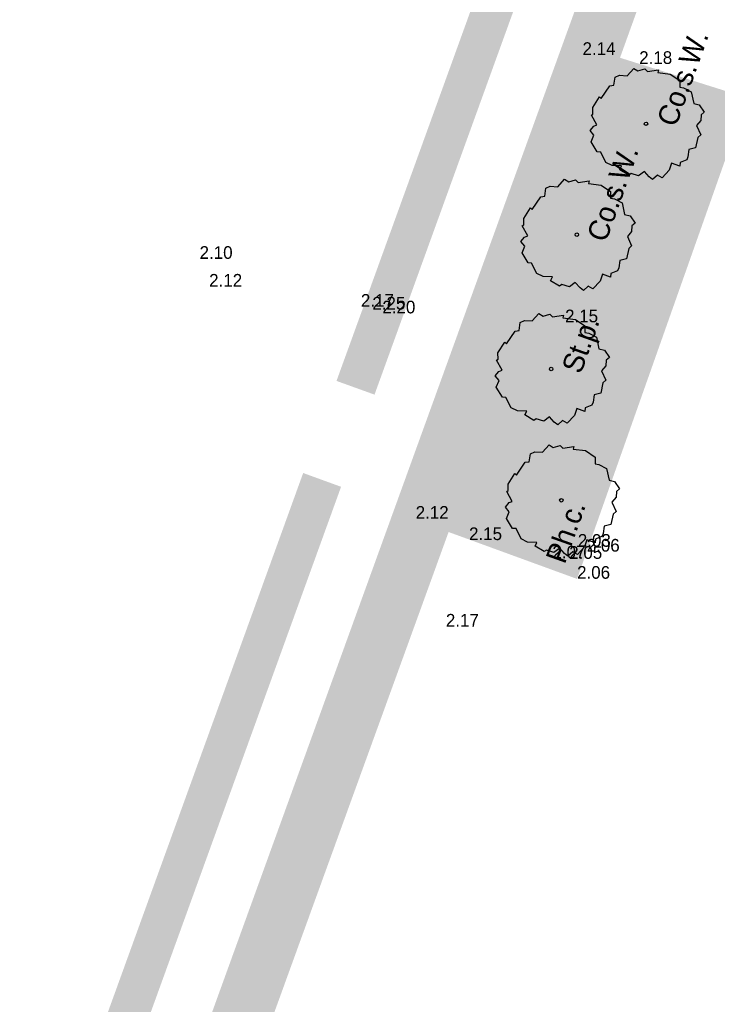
# Model space of a CAD drawing. Header units: metres. Extents: x 132707 to 140183, y 449708 to 457222.
# Tile 22 of 29: x 136688 to 136700, y 454143 to 454160. Entities that reach past the tile are written whole.
import ezdxf

# ---------------------------------------------------------------- set-up
doc = ezdxf.new("R2010")
doc.units = ezdxf.units.M
for name, color, linetype in [('-DR-bs-txt-hoogtemaat', 253, 'Continuous'), ('-DR-nw-gr-solitaire heester', 96, 'Continuous'), ('-DR-nw-gr-text', 2, 'Continuous')]:
    doc.layers.add(name, color=color, linetype=linetype)
doc.layers.add('-DR-nw-gr-arc-gras', color=7, linetype='Continuous', true_color=0x8ebf73)
doc.styles.add('Drong', font='txt', dxfattribs={"height": 1.8})
pattern_1 = [(115.335625, (136636.36562, 453727.95952), (-0.335521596, -0.158855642), [0.09, -0.2812275]), (205.335625, (136636.36562, 453727.95952), (0.158855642, -0.335521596), [0.09, -0.2812275])]

# ---------------------------------------------------------------- blocks, each defined once
blk = doc.blocks.new('Solitaire heester')
blk.add_lwpolyline([(-1.738, -4.391), (-2.166, -3.928), (-2.484, -4.007), (-2.465, -3.244), (-3.109, -3.265), (-3.941, -2.905), (-3.868, -2.452), (-4.36, -2.18), (-4.239, -1.823), (-3.951, -1.284), (-4.466, -0.924), (-4.503, -0.249), (-4.693, -0.105), (-4.523, 0.792), (-4.166, 0.751), (-4.409, 1.522), (-4.335, 2.134), (-3.641, 2.854), (-3.727, 3.148), (-3.089, 3.94), (-2.461, 3.914), (-2.205, 4.358), (-1.729, 4.197), (-1.539, 3.974), (-0.893, 4.711), (-0.766, 4.615), (-0.249, 4.811), (0.839, 4.577), (0.75, 4.394), (2.044, 4.064), (2.202, 3.745), (2.886, 3.886), (3.186, 3.598), (3.367, 2.954), (4.16, 2.633), (4.071, 2.213), (4.434, 1.719), (4.306, 1.417), (4.764, 0.573), (4.517, 0.55), (4.767, -0.515), (4.517, -1.491), (3.976, -1.68), (4.023, -2.014), (3.933, -2.752), (3.056, -3.305), (3.102, -3.798), (2.655, -4.416), (2.346, -4.232), (1.877, -4.365), (1.329, -4.18), (0.699, -4.79), (0.406, -4.637), (-0.508, -4.753), (-0.848, -4.267), (-1.476, -4.4), (-1.738, -4.391)])
blk.add_circle((0, 0), 0.15)

msp = doc.modelspace()

# ---------------------------------------------------------------- hatches: boundary and pattern name
at = {"layer": '-DR-nw-gr-arc-gras', "transparency": 33554687}
h = msp.add_hatch(dxfattribs=at)
h.set_pattern_fill('AGR-BOLLEN', color=256, scale=0.15, pattern_type=2)
h.set_pattern_definition(pattern_1)
edge = h.paths.add_edge_path()
edge.add_arc((11815580.016, -3784284.907), 12424198.771, 160.0566581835, 160.0569484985, ccw=False)
edge.add_line((136455.782, 453494.254), (136455.124, 453494.493))
edge.add_line((136455.124, 453494.493), (136433.813, 453435.768))
edge.add_line((136433.813, 453435.768), (136432.179, 453431.255))
edge.add_line((136432.179, 453431.255), (136431.678, 453429.87))
edge.add_line((136431.678, 453429.87), (136432.336, 453429.631))
edge.add_line((136432.336, 453429.631), (136434.309, 453435.077))
h = msp.add_hatch(dxfattribs=at)
h.set_pattern_fill('AGR-BOLLEN', color=256, scale=0.15, pattern_type=2)
h.set_pattern_definition(pattern_1)
h.paths.add_polyline_path([(136680.818, 454113.348), (136681.758, 454113.007), (136695.622, 454151.233), (136697.851, 454150.419), (136700.802, 454158.769), (136698.596, 454159.463), (136702.322, 454169.798, 0.003577), (136716.268, 454208.79, 0.003577), (136718.606, 454208.004, 0.003577), (136721.149, 454215.352, 0.003577), (136718.842, 454216.184, 0.003577), (136723.847, 454230.598), (136722.902, 454230.924, -0.003577), (136701.382, 454170.139)])
h = msp.add_hatch(dxfattribs=at)
h.set_pattern_fill('AGR-BOLLEN', color=256, scale=0.15, pattern_type=2)
h.set_pattern_definition(pattern_1)
edge = h.paths.add_edge_path()
edge.add_arc((132483.878, 455697.352), 4484.501, 340.094018, 340.626388)
edge.add_line((136714.447, 454209.723), (136713.787, 454209.956))
edge.add_line((136713.787, 454209.956), (136713.737, 454209.814))
edge.add_line((136713.737, 454209.814), (136713.405, 454208.871))
edge.add_arc((132463.741, 455704.591), 4505.2, 340.09465, 340.60987, ccw=False)
edge.add_line((136699.784, 454170.718), (136694.07, 454154.937))
edge.add_line((136694.07, 454154.937), (136693.729, 454153.997))
edge.add_line((136693.729, 454153.997), (136693.678, 454153.855))
edge.add_line((136693.678, 454153.855), (136694.337, 454153.617))
edge.add_line((136694.337, 454153.617), (136700.442, 454170.479))
h = msp.add_hatch(dxfattribs=at)
h.set_pattern_fill('AGR-BOLLEN', color=256, scale=0.15, pattern_type=2)
h.set_pattern_definition(pattern_1)
h.paths.add_polyline_path([(136693.757, 454152.018), (136693.099, 454152.257), (136693.048, 454152.116), (136692.708, 454151.176), (136678.93, 454113.128), (136677.506, 454109.193), (136678.164, 454108.955), (136679.248, 454111.949)])

# ---------------------------------------------------------------- block references
at = {"layer": '-DR-nw-gr-solitaire heester', "xscale": 0.2, "yscale": 0.2, "zscale": 0.2, "rotation": 70.17551579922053}
for p in [(136699.047, 454158.318), (136697.847, 454156.392), (136697.401, 454154.061), (136697.578, 454151.783)]:
    msp.add_blockref('Solitaire heester', p, dxfattribs=at)

# ---------------------------------------------------------------- texts
at = {"layer": '-DR-bs-txt-hoogtemaat', "color": 253, "char_height": 0.22, "attachment_point": 7, "style": 'Drong'}
for s, insert in [('2.14', (136697.946, 454159.512, 2.141)), ('2.18', (136698.929, 454159.353, 2.178)), ('2.10', (136691.302, 454155.97, 2.102)), ('2.12', (136691.468, 454155.491, 2.116)), ('2.17', (136694.101, 454155.142, 2.165)), ('2.25', (136694.299, 454155.09, 2.253)), ('2.20', (136694.473, 454155.024, 2.195)), ('2.15', (136697.643, 454154.869, 2.149)), ('2.12', (136695.051, 454151.463, 2.124)), ('2.15', (136695.977, 454151.09, 2.146)), ('2.03', (136697.864, 454150.974, 2.033)), ('2.06', (136698.018, 454150.89, 2.058)), ('2.07', (136697.424, 454150.771, 2.067)), ('2.05', (136697.715, 454150.764, 2.048)), ('2.06', (136697.851, 454150.419, 2.058)), ('2.17', (136695.575, 454149.592, 2.169))]:
    msp.add_mtext(s, dxfattribs=dict(at, insert=insert))
at = {"layer": '-DR-nw-gr-text', "char_height": 0.36, "attachment_point": 1, "rotation": 70.3356, "style": 'Drong'}
for s, insert in [('Co.s.W.', (136699.226, 454158.366, -2.029)), ('Co.s.W.', (136698.011, 454156.365, -2.029)), ('St.p.', (136697.577, 454154.081)), ('Ph.c.', (136697.299, 454150.783, -2.029))]:
    msp.add_mtext_dynamic_manual_height_columns(s, width=2.13358, gutter_width=1.8, heights=[0], dxfattribs=dict(at, insert=insert))

doc.saveas('drawing.dxf')
